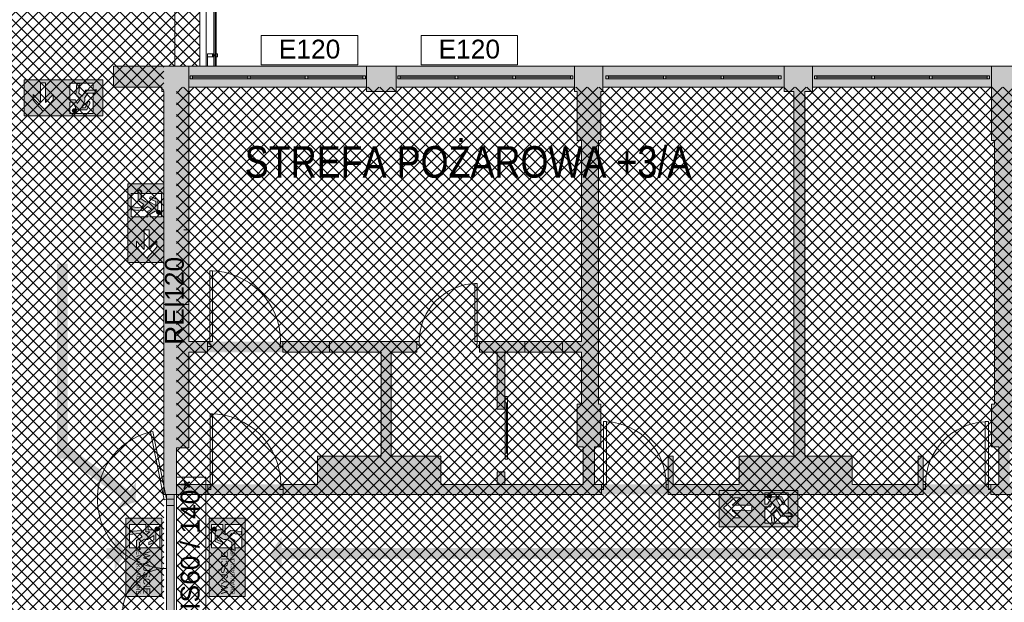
# Paper-space layout 'AP-05 STREFY POŻAROWE I EWAKUACJA - PIETRO 3' of a CAD drawing. Header units: millimetres. Extents: x 0 to 594, y 0 to 450.
# Tile 6 of 12: x 181 to 338, y 270 to 362. Entities that reach past the tile are written whole.
import ezdxf
from ezdxf.xclip import XClip

# ---------------------------------------------------------------- set-up
doc = ezdxf.new("R2010")
doc.units = ezdxf.units.MM
doc.header["$MEASUREMENT"] = 0
doc.header["$XCLIPFRAME"] = 0
doc.linetypes.add('DASHED2', pattern=[375, 250, -125])
for name, color, linetype, lineweight, true_color in [('A_ewakuacja_Nr_pióra__104', 7, 'Continuous', 5, 0x006532), ('A_ewakuacja_Nr_pióra__141', 7, 'Continuous', 5, 0xf2f7f7), ('A_podkład_Nr_pióra__254', 7, 'Continuous', 5, 0xfdfdfd), ('A_ppoż proj_Nr_pióra__104', 7, 'Continuous', 5, 0x006532), ('A_ppoż proj_Nr_pióra__11', 7, 'Continuous', 5, 0xfe6565), ('A_ppoż proj_Nr_pióra__21', 7, 'Continuous', 5, 0xfe9865), ('A_ppoż proj_Nr_pióra__71', 7, 'Continuous', 5, 0xcbfe65)]:
    doc.layers.add(name, color=color, linetype=linetype, lineweight=lineweight, true_color=true_color)
for name, color, linetype, lineweight in [('A_ewakuacja_Nr_pióra__4', 94, 'Continuous', 18), ('A_podkład_Nr_pióra__2', 8, 'Continuous', 13), ('A_ppoż proj_Nr_pióra__1', 7, 'Continuous', 20), ('A_ppoż proj_Nr_pióra__3', 30, 'Continuous', 13), ('A_ppoż proj_Nr_pióra__81', 2, 'Continuous', 5)]:
    doc.layers.add(name, color=color, linetype=linetype, lineweight=lineweight)
doc.layers.add('A_podrys', color=7, linetype='Continuous')
doc.styles.add('STYL_AUTOMATYCZNY_1', font='arial.ttf')
doc.styles.add('STYL_AUTOMATYCZNY_2', font='ARIALN.TTF')
pattern_1 = [(45, (-1568.8778, -183.1554), (-0.9192388, 0.9192388), []), (135, (-1568.8778, -183.1554), (0.9192388, 0.9192388), [])]

# ---------------------------------------------------------------- blocks, each defined once
blk = doc.blocks.new('Rysunek_1_1', base_point=(-1568.88, -183.16))
at = {"layer": 'A_ewakuacja_Nr_pióra__104', "linetype": 'Continuous', "lineweight": 0, "true_color": 0x004c26}
h = blk.add_hatch(color=118, dxfattribs=at)
h.paths.add_polyline_path([(181.81, 347.19), (188.05, 347.19), (188.05, 352.93), (181.81, 352.93)])
h.paths.add_polyline_path([(185.2, 349.31), (186.4, 350.61), (186.4, 349.68), (184.81, 347.93), (183.21, 349.69), (183.21, 350.59), (184.38, 349.31), (184.39, 352.43), (185.2, 352.43)], flags=0)
h = blk.add_hatch(color=118, dxfattribs=at)
h.paths.add_polyline_path([(188.05, 347.19), (194.3, 347.19), (194.3, 352.93), (188.05, 352.93)])
h.paths.add_polyline_path([(189.05, 347.54), (189.05, 349.36), (189.53, 349.36), (189.94, 348.57, 0.414214), (190.36, 348.15), (191.78, 348.15), (192.23, 349.16, 1.257521), (191.89, 349.31), (191.51, 348.48), (190.84, 348.48), (191.33, 349.32), (191.43, 349.5, 0.230447), (191.39, 349.99), (191.94, 350.78), (192.94, 350.78, 0.232729), (193.16, 351.25), (191.63, 351.25), (191.03, 350.34), (190.51, 350.79), (190.65, 352.34), (190.16, 352.34), (190.04, 350.58), (190.71, 349.78), (190.25, 349.14), (189.95, 349.75), (189.06, 349.75), (189.06, 352.37), (192.77, 352.37), (192.77, 351.32), (193.33, 351.32, -0.376362), (193.03, 350.67), (192.77, 350.67), (192.77, 347.54)], flags=0)
for points in [[(189.91, 347.7, 1), (189.63, 348.29, 1)], [(203.36, 332.12, 1), (203.07, 331.53, 1)], [(300.73, 286.87, 1), (300.14, 286.59, 1)], [(203.24, 281.33, 1), (202.62, 281.54, 1)], [(211.75, 281.33, 1), (212.37, 281.54, 1)]]:
    blk.add_hatch(color=118, dxfattribs=at).paths.add_polyline_path(points)
h = blk.add_hatch(color=118, dxfattribs=at)
h.paths.add_polyline_path([(198.28, 336.36), (198.28, 323.86), (204.02, 323.86), (204.02, 336.36)])
h.paths.add_polyline_path([(203.67, 331.11), (201.84, 331.11), (201.84, 331.56), (202.64, 332, 0.414214), (203.05, 332.41), (203.05, 333.84), (202.05, 334.28, 1.14772), (201.9, 333.95), (202.73, 333.56), (202.73, 332.9), (201.88, 333.39), (201.71, 333.49, 0.230447), (201.21, 333.45), (200.43, 334), (200.43, 334.99, 0.304489), (199.96, 335.34), (199.96, 333.69), (200.86, 333.09), (200.41, 332.57), (198.87, 332.71), (198.87, 332.22), (200.63, 332.09), (201.43, 332.77), (202.06, 332.31), (201.46, 332.01), (201.46, 331.11), (198.83, 331.11), (198.83, 334.83), (199.88, 334.83), (199.88, 335.56, -0.24241), (200.54, 335.09), (200.54, 334.83), (203.67, 334.83)], flags=0)
h.paths.add_polyline_path([(201.69, 329.06), (201.69, 325.94), (202.89, 327.24), (202.89, 326.31), (201.3, 324.56), (199.7, 326.31), (199.7, 327.22), (200.88, 325.94), (200.88, 329.06)], flags=0)
h = blk.add_hatch(color=118, dxfattribs=at)
h.paths.add_polyline_path([(304.97, 281.79), (304.97, 287.54), (292.47, 287.54), (292.47, 281.79)])
h.paths.add_polyline_path([(299.72, 287.18), (303.44, 287.18), (303.44, 284.06), (303.7, 284.06, -0.24241), (304.17, 283.4), (303.44, 283.4), (303.44, 282.35), (299.72, 282.35), (299.72, 284.98), (300.62, 284.98), (300.92, 285.58), (301.38, 284.95), (300.7, 284.15), (300.83, 282.39), (301.32, 282.39), (301.18, 283.93), (301.7, 284.38), (302.3, 283.48), (303.95, 283.48, 0.304489), (303.6, 283.95), (302.61, 283.95), (302.06, 284.73, 0.230447), (302.1, 285.23), (302, 285.4), (301.51, 286.25), (302.17, 286.25), (302.56, 285.42, 1.14772), (302.89, 285.57), (302.45, 286.57), (301.02, 286.57, 0.414214), (300.61, 286.16), (300.17, 285.36), (299.72, 285.36)], flags=0)
h.paths.add_polyline_path([(297.67, 285.21), (297.67, 284.4), (294.55, 284.39), (295.83, 283.22), (294.92, 283.22), (293.17, 284.82), (294.92, 286.41), (295.85, 286.41), (294.55, 285.21)], flags=0)
h = blk.add_hatch(color=118, dxfattribs=at)
h.paths.add_polyline_path([(203.73, 283.15), (197.99, 283.15), (197.99, 270.66), (203.73, 270.66)])
h.paths.add_polyline_path([(201.18, 280.96), (201.78, 280.96), (201.15, 280.49), (200.35, 281.17), (198.58, 281.04), (198.58, 280.56), (200.13, 280.7), (200.58, 280.17), (199.67, 279.58), (199.67, 278.15), (200.14, 278.27), (200.14, 279.26), (200.93, 279.82, 0.230447), (201.42, 279.78), (201.6, 279.88), (202.44, 280.37), (202.44, 279.7), (201.62, 279.31), (201.62, 278.91), (202.77, 279.42), (202.77, 280.85, 0.414214), (202.36, 281.27), (201.56, 281.27), (201.56, 282.15), (203.38, 282.15), (203.38, 278.44), (200.26, 278.44), (200.26, 278.18), (199.6, 278), (199.6, 278.44), (198.55, 278.44), (198.55, 282.15), (201.18, 282.15)], flags=0)
h = blk.add_hatch(color=118, dxfattribs=at)
h.paths.add_polyline_path([(211.25, 283.15), (211.25, 270.66), (216.99, 270.66), (216.99, 283.15)])
h.paths.add_polyline_path([(213.81, 280.96), (213.81, 282.15), (216.44, 282.15), (216.44, 278.44), (215.39, 278.44), (215.39, 278), (214.73, 278.18), (214.73, 278.44), (211.6, 278.44), (211.6, 282.15), (213.43, 282.15), (213.43, 281.27), (212.63, 281.27, 0.414214), (212.22, 280.85), (212.22, 279.42), (213.37, 278.91), (213.37, 279.31), (212.54, 279.7), (212.54, 280.37), (213.39, 279.88), (213.56, 279.78, 0.230447), (214.06, 279.82), (214.84, 279.26), (214.84, 278.27), (215.31, 278.15), (215.31, 279.58), (214.4, 280.17), (214.86, 280.7), (216.4, 280.56), (216.4, 281.04), (214.64, 281.17), (213.84, 280.49), (213.21, 280.96)], flags=0)
at = {"layer": 'A_podkład_Nr_pióra__254', "linetype": 'Continuous', "lineweight": 5, "true_color": 0xfdfdfd}
h = blk.add_hatch(color=7, dxfattribs=at)
h.paths.add_polyline_path([(70.72, 260.02), (71.92, 260.02), (71.92, 257.27), (71.92, 227.82), (70.72, 227.82), (70.72, 220.17), (70.72, 132.92), (532.82, 132.92), (539.12, 132.92), (539.12, 201.22), (539.12, 202.27), (539.12, 227.62), (537.92, 227.62), (537.92, 230.07), (537.92, 260.32), (539.12, 260.32), (539.12, 268.17), (539.12, 286.92), (539.12, 355.07), (532.82, 355.07), (504.82, 355.07), (500.42, 355.07), (401.82, 355.07), (372.92, 355.07), (368.32, 355.07), (273.62, 355.07), (269.82, 355.07), (269.42, 355.07), (241.02, 355.07), (236.32, 355.07), (196.02, 355.07), (196.02, 351.77), (203.72, 351.77), (203.72, 351.07), (204.02, 351.07), (204.02, 317.17), (204.02, 301.17), (204.02, 294.37), (204.02, 286.92), (228.52, 286.92), (248.12, 286.92), (284.32, 286.92), (295.62, 286.92), (313.62, 286.92), (335.72, 286.92), (339.42, 286.92), (350.22, 286.92), (361.52, 286.92), (371.62, 286.92), (416.62, 286.92), (427.92, 286.92), (436.12, 286.92), (445.52, 286.92), (456.82, 286.92), (456.82, 288.52), (456.82, 292.82), (456.02, 292.82), (456.02, 288.52), (445.52, 288.52), (445.52, 292.82), (437.72, 292.82), (437.72, 351.07), (438.92, 351.07), (438.92, 351.77), (467.52, 351.77), (467.52, 351.07), (467.82, 351.07), (467.82, 343.27), (468.82, 343.27), (468.82, 301.32), (467.82, 301.32), (467.82, 294.52), (468.82, 294.52), (468.82, 288.52), (467.62, 288.52), (467.62, 286.92), (471.42, 286.92), (471.42, 288.52), (470.62, 288.52), (470.62, 294.52), (471.62, 294.52), (471.62, 301.32), (470.62, 301.32), (470.62, 343.27), (471.62, 343.27), (471.62, 351.07), (471.92, 351.07), (471.92, 351.77), (500.42, 351.77), (500.42, 351.07), (501.82, 351.07), (501.82, 292.72), (493.32, 292.72), (493.32, 288.52), (482.82, 288.52), (482.82, 292.72), (482.02, 292.72), (482.02, 288.52), (482.02, 286.92), (493.32, 286.92), (503.52, 286.92), (520.82, 286.92), (520.82, 288.52), (511.72, 288.52), (511.72, 293.32), (503.52, 293.32), (503.52, 305.22), (511.12, 305.22), (515.82, 305.22), (515.82, 307.92), (514.72, 307.92), (514.72, 306.62), (511.12, 306.62), (511.12, 309.52), (503.52, 309.52), (503.52, 328.67), (507.12, 328.67), (519.12, 328.67), (519.12, 329.67), (507.12, 329.67), (507.12, 333.97), (503.52, 333.97), (503.52, 351.07), (504.82, 351.07), (504.82, 351.77), (532.82, 351.77), (532.82, 286.92), (533.72, 286.92), (533.72, 268.17), (533.72, 264.12), (501.52, 264.12), (501.52, 266.82), (486.22, 266.82), (486.22, 260.32), (501.52, 260.32), (533.72, 260.32), (533.72, 230.07), (533.72, 227.62), (500.82, 227.62), (486.32, 227.62), (486.32, 226.22), (486.12, 226.22), (486.12, 225.62), (486.32, 225.62), (486.32, 221.22), (500.82, 221.22), (500.82, 223.82), (533.72, 223.82), (533.72, 202.27), (533.72, 201.22), (532.82, 201.22), (532.82, 136.22), (504.72, 136.22), (504.72, 136.92), (503.62, 136.92), (503.62, 160.85), (506.67, 160.85), (506.67, 166.74), (503.62, 166.74), (503.62, 178.12), (513.62, 178.12), (514.92, 178.12), (514.96, 178.17), (522.02, 178.17), (522.02, 201.22), (521.17, 201.22), (521.17, 179.22), (515.82, 179.22), (513.62, 179.22), (513.62, 183.22), (503.62, 183.22), (503.62, 195.12), (503.62, 195.22), (510.37, 195.22), (510.37, 201.22), (503.62, 201.22), (493.72, 201.22), (482.42, 201.22), (482.42, 199.62), (482.42, 195.12), (483.22, 195.12), (483.22, 199.62), (493.72, 199.62), (493.72, 195.12), (501.92, 195.12), (501.92, 136.92), (500.12, 136.92), (500.12, 136.22), (471.62, 136.22), (471.62, 136.92), (471.62, 144.72), (470.42, 144.72), (470.42, 186.82), (471.62, 186.82), (471.62, 193.62), (470.32, 193.62), (470.32, 199.62), (471.62, 199.62), (471.62, 201.22), (467.92, 201.22), (467.92, 199.62), (468.62, 199.62), (468.62, 193.62), (467.82, 193.62), (467.82, 186.82), (468.72, 186.82), (468.72, 144.72), (467.82, 144.72), (467.82, 136.92), (467.52, 136.92), (467.52, 136.22), (439.02, 136.22), (439.02, 136.92), (437.72, 136.92), (437.72, 195.42), (445.82, 195.42), (445.82, 199.62), (456.32, 199.62), (456.32, 195.42), (457.12, 195.42), (457.12, 199.62), (457.12, 201.22), (445.82, 201.22), (437.72, 201.22), (427.62, 201.22), (416.32, 201.22), (416.32, 199.62), (416.32, 195.62), (417.12, 195.62), (417.12, 199.62), (427.62, 199.62), (427.62, 195.62), (436.02, 195.62), (436.02, 136.92), (434.52, 136.92), (434.52, 136.22), (406.02, 136.22), (406.02, 136.92), (405.62, 136.92), (405.62, 144.72), (404.62, 144.72), (404.62, 186.82), (405.62, 186.82), (405.62, 193.62), (404.62, 193.62), (404.62, 199.62), (405.52, 199.62), (405.52, 201.22), (401.82, 201.22), (401.82, 199.62), (403.02, 199.62), (403.02, 193.62), (401.82, 193.62), (401.82, 186.82), (403.02, 186.82), (403.02, 175.62), (401.82, 175.62), (401.82, 174.52), (403.02, 174.52), (403.02, 144.72), (401.82, 144.72), (401.82, 136.92), (401.42, 136.92), (401.42, 136.22), (373.02, 136.22), (373.02, 136.92), (371.42, 136.92), (371.42, 174.52), (379.72, 174.52), (379.72, 175.62), (371.42, 175.62), (371.42, 194.82), (389.82, 194.82), (389.82, 175.62), (389.52, 175.62), (389.52, 174.52), (391.02, 174.52), (391.02, 175.62), (391.02, 194.82), (391.02, 201.22), (371.42, 201.22), (362.12, 201.22), (350.82, 201.22), (350.82, 199.62), (350.82, 195.32), (351.62, 195.32), (351.62, 199.62), (362.12, 199.62), (362.12, 195.32), (369.82, 195.32), (369.82, 136.92), (368.72, 136.92), (368.72, 136.22), (340.22, 136.22), (340.22, 136.92), (339.82, 136.92), (339.82, 144.72), (339.32, 144.72), (339.32, 186.82), (339.82, 186.82), (339.82, 193.62), (338.72, 193.62), (338.72, 199.62), (340.02, 199.62), (340.02, 201.22), (336.02, 201.22), (336.02, 199.62), (336.92, 199.62), (336.92, 193.62), (335.92, 193.62), (335.92, 186.82), (336.42, 186.82), (336.42, 144.72), (335.92, 144.72), (335.92, 136.92), (335.62, 136.92), (335.62, 136.22), (307.12, 136.22), (307.12, 136.92), (305.92, 136.92), (305.92, 195.12), (313.92, 195.12), (313.92, 199.62), (324.42, 199.62), (324.42, 195.12), (325.22, 195.12), (325.22, 199.62), (325.22, 201.22), (313.92, 201.22), (295.42, 201.22), (284.12, 201.22), (284.12, 199.62), (284.12, 195.12), (284.92, 195.12), (284.92, 199.62), (295.42, 199.62), (295.42, 195.12), (304.12, 195.12), (304.12, 136.92), (302.72, 136.92), (302.72, 136.22), (274.22, 136.22), (274.22, 136.92), (273.62, 136.92), (273.62, 144.72), (273.12, 144.72), (273.12, 186.82), (273.62, 186.82), (273.62, 193.62), (273.12, 193.62), (273.12, 199.62), (273.32, 199.62), (273.32, 201.22), (269.82, 201.22), (269.82, 199.62), (270.22, 199.62), (270.22, 193.62), (269.82, 193.62), (269.82, 186.82), (270.22, 186.82), (270.22, 144.72), (269.82, 144.72), (269.82, 136.92), (269.82, 136.22), (241.32, 136.22), (241.32, 136.92), (240.22, 136.92), (240.22, 195.42), (247.72, 195.42), (247.72, 199.62), (258.22, 199.62), (258.22, 195.42), (259.02, 195.42), (259.02, 199.62), (259.02, 201.22), (247.72, 201.22), (236.42, 201.22), (236.42, 195.42), (238.62, 195.42), (238.62, 136.92), (236.62, 136.92), (236.62, 136.22), (207.92, 136.22), (207.92, 136.92), (207.82, 136.92), (207.82, 144.72), (205.52, 144.72), (205.52, 186.82), (207.92, 186.82), (207.92, 195.42), (216.82, 195.42), (216.82, 201.22), (216.32, 201.22), (215.72, 201.22), (201.17, 201.22), (188.72, 201.22), (188.72, 199.62), (188.72, 194.41), (189.82, 194.41), (189.82, 199.62), (201.17, 199.62), (201.17, 195.42), (203.92, 195.42), (203.92, 186.82), (203.92, 182.22), (189.82, 182.22), (189.82, 186.61), (188.72, 186.61), (188.72, 182.22), (188.72, 181.12), (203.92, 181.12), (203.92, 144.72), (203.92, 136.92), (203.62, 136.92), (203.62, 136.22), (175.32, 136.22), (175.32, 136.92), (174.12, 136.92), (174.12, 181.12), (179.92, 181.12), (179.92, 182.22), (174.12, 182.22), (174.12, 199.62), (179.92, 199.62), (179.92, 201.22), (170.22, 201.22), (170.22, 199.62), (172.42, 199.62), (172.42, 136.92), (170.92, 136.92), (170.92, 136.22), (142.32, 136.22), (142.32, 136.92), (142.02, 136.92), (142.02, 144.72), (141.02, 144.72), (141.02, 181.52), (149.22, 181.52), (149.22, 178.22), (161.32, 178.22), (161.32, 195.42), (161.32, 199.62), (161.42, 199.62), (161.42, 201.22), (161.32, 201.22), (150.52, 201.22), (150.52, 195.42), (159.72, 195.42), (159.72, 183.12), (149.22, 183.12), (141.02, 183.12), (141.02, 183.92), (141.02, 186.82), (141.92, 186.82), (141.92, 193.62), (138.12, 193.62), (138.12, 190.62), (128.22, 190.62), (128.22, 196.22), (128.22, 196.92), (132.52, 196.92), (132.52, 200.22), (142.72, 200.22), (142.72, 201.22), (132.52, 201.22), (128.22, 201.22), (122.12, 201.22), (122.12, 196.22), (127.02, 196.22), (127.02, 190.62), (122.12, 190.62), (122.12, 183.92), (138.12, 183.92), (139.22, 183.92), (139.22, 144.72), (138.22, 144.72), (138.22, 136.92), (137.92, 136.92), (137.92, 136.22), (109.42, 136.22), (109.42, 136.92), (105.02, 136.92), (105.02, 136.22), (76.12, 136.22), (76.12, 165.42), (101.62, 165.42), (101.62, 195.52), (106.62, 195.52), (106.62, 199.62), (113.32, 199.62), (113.32, 201.22), (106.62, 201.22), (95.62, 201.22), (89.87, 201.22), (89.87, 199.62), (95.62, 199.62), (95.62, 195.52), (100.02, 195.52), (100.02, 166.62), (76.12, 166.62), (76.12, 199.62), (81.07, 199.62), (81.07, 201.22), (76.12, 201.22), (76.12, 220.17), (76.12, 223.52), (109.81, 223.52), (109.81, 220.82), (121.21, 220.82), (121.21, 223.52), (124.3, 223.52), (124.3, 227.12), (121.21, 227.12), (109.81, 227.12), (76.12, 227.12), (76.12, 227.82), (76.12, 257.27), (76.12, 260.02), (120.72, 260.02), (123.42, 260.02), (123.42, 263.62), (120.72, 263.62), (120.72, 267.42), (120.72, 269.52), (119.02, 269.52), (119.02, 267.42), (98.62, 267.42), (98.62, 294.82), (98.62, 295.82), (101.42, 295.82), (101.42, 301.02), (102.42, 301.02), (102.42, 302.22), (101.42, 302.22), (98.62, 302.22), (94.02, 302.22), (94.02, 294.82), (97.02, 294.82), (97.02, 267.42), (76.12, 267.42), (76.12, 285.67), (76.12, 351.07), (76.82, 351.07), (76.82, 351.77), (104.82, 351.77), (104.82, 351.07), (109.12, 351.07), (109.12, 351.77), (137.62, 351.77), (137.62, 351.07), (138.22, 351.07), (138.22, 343.27), (138.22, 302.22), (135.62, 302.22), (135.62, 293.42), (138.22, 293.42), (152.02, 293.42), (162.12, 293.42), (168.92, 293.42), (172.32, 293.42), (172.32, 287.92), (168.97, 287.92), (168.97, 286.32), (173.92, 286.32), (173.92, 293.42), (173.92, 317.57), (172.02, 317.57), (172.02, 300.12), (168.92, 300.12), (168.92, 297.52), (162.12, 297.52), (162.12, 295.22), (152.02, 295.22), (152.02, 301.82), (139.82, 301.82), (139.82, 343.27), (142.02, 343.27), (142.02, 351.77), (170.62, 351.77), (170.62, 351.07), (172.02, 351.07), (172.02, 328.37), (173.92, 328.37), (173.92, 351.07), (175.02, 351.07), (175.02, 355.07), (175.02, 356.17), (175.02, 357.77), (175.02, 364.12), (175.02, 368.36), (175.02, 382.62), (175.02, 383.07), (175.02, 383.87), (175.02, 389.62), (175.02, 396.67), (173.77, 396.67), (172.52, 396.67), (172.52, 390.87), (144.52, 390.87), (144.52, 413.87), (169.02, 413.87), (172.52, 413.87), (172.52, 412.37), (172.52, 411.57), (172.62, 411.57), (172.62, 410.47), (173.12, 410.47), (173.77, 410.47), (175.02, 410.47), (175.02, 412.37), (175.02, 415.12), (175.02, 418.17), (175.02, 419.77), (173.77, 419.77), (173.12, 419.77), (172.62, 419.77), (172.62, 418.97), (173.12, 418.97), (173.12, 418.17), (172.52, 418.17), (172.52, 416.37), (169.02, 416.37), (144.52, 416.37), (144.52, 439.37), (168.62, 439.37), (172.22, 439.37), (172.62, 439.37), (172.62, 433.57), (173.12, 433.57), (173.77, 433.57), (175.02, 433.57), (175.02, 439.37), (175.02, 440.62), (175.02, 441.87), (175.02, 443.37), (173.77, 443.37), (173.12, 443.37), (173.12, 442.57), (172.62, 442.57), (172.52, 442.57), (172.52, 441.87), (172.22, 441.87), (168.62, 441.87), (143.27, 441.87), (142.02, 441.87), (142.02, 440.62), (142.02, 415.12), (142.02, 389.62), (142.02, 382.62), (142.02, 381.37), (143.27, 381.37), (169.02, 381.37), (172.52, 381.37), (172.52, 372.08), (172.52, 368.36), (172.52, 364.12), (172.52, 356.17), (172.52, 355.07), (170.62, 355.07), (76.82, 355.07), (70.72, 355.07), (70.72, 285.67)])
h.paths.add_polyline_path([(144.52, 388.37), (172.52, 388.37), (172.52, 383.87), (169.02, 383.87), (144.52, 383.87)], flags=0)
h.paths.add_polyline_path([(228.52, 288.52), (206.02, 288.52), (206.02, 294.37), (208.02, 294.37), (208.02, 301.17), (208.02, 309.57), (238.62, 309.57), (238.62, 293.02), (228.52, 293.02)], flags=0)
h.paths.add_polyline_path([(208.02, 351.77), (236.32, 351.77), (236.32, 351.07), (241.02, 351.07), (241.02, 351.77), (269.42, 351.77), (269.42, 351.07), (269.82, 351.07), (269.82, 343.27), (270.52, 343.27), (270.52, 311.27), (267.52, 311.27), (261.52, 311.27), (254.32, 311.27), (254.32, 309.57), (257.12, 309.57), (257.12, 300.52), (258.32, 300.52), (258.32, 309.57), (261.52, 309.57), (267.52, 309.57), (270.52, 309.57), (270.52, 301.32), (269.82, 301.32), (269.82, 294.52), (270.82, 294.52), (270.82, 288.52), (258.32, 288.52), (258.32, 290.52), (257.12, 290.52), (257.12, 288.52), (248.12, 288.52), (248.12, 293.02), (240.22, 293.02), (240.22, 309.57), (244.32, 309.57), (244.32, 311.27), (208.02, 311.27), (208.02, 317.17), (208.02, 351.07)], flags=0)
h.paths.add_polyline_path([(272.62, 288.52), (272.62, 294.52), (273.62, 294.52), (273.62, 301.32), (273.22, 301.32), (273.22, 343.27), (273.62, 343.27), (273.62, 351.07), (273.92, 351.07), (273.92, 351.77), (302.82, 351.77), (302.82, 351.07), (304.32, 351.07), (304.32, 293.02), (295.62, 293.02), (295.62, 288.52), (285.12, 288.52), (285.12, 293.02), (284.32, 293.02), (284.32, 288.52)], flags=0)
h.paths.add_polyline_path([(306.12, 293.02), (306.12, 351.07), (307.32, 351.07), (307.32, 351.77), (335.82, 351.77), (335.82, 351.07), (335.82, 343.27), (336.32, 343.27), (336.32, 301.32), (335.82, 301.32), (335.82, 294.52), (337.01, 294.52), (337.01, 288.52), (335.72, 288.52), (324.92, 288.52), (324.92, 293.02), (324.12, 293.02), (324.12, 288.52), (313.62, 288.52), (313.62, 293.02)], flags=0)
h.paths.add_polyline_path([(338.71, 288.52), (338.71, 294.52), (339.62, 294.52), (339.62, 301.32), (339.12, 301.32), (339.12, 343.27), (339.62, 343.27), (339.62, 351.07), (340.12, 351.07), (340.12, 351.77), (368.32, 351.77), (368.32, 351.07), (369.92, 351.07), (369.92, 337.77), (369.92, 293.02), (361.52, 293.02), (361.52, 288.52), (351.02, 288.52), (351.02, 293.02), (350.22, 293.02), (350.22, 288.52), (339.42, 288.52)], flags=0)
h.paths.add_polyline_path([(401.82, 288.52), (371.62, 288.52), (371.62, 337.77), (372.92, 337.77), (372.92, 339.77), (400.97, 339.77), (401.82, 339.77), (401.82, 339.37), (401.82, 301.32), (401.82, 294.52)], flags=0)
h.paths.add_polyline_path([(405.82, 301.32), (403.62, 301.32), (403.62, 339.37), (405.82, 339.37), (405.82, 351.07), (406.52, 351.07), (406.52, 351.77), (435.22, 351.77), (435.22, 351.07), (436.12, 351.07), (436.12, 292.82), (436.12, 292.42), (427.92, 292.42), (427.92, 288.52), (417.42, 288.52), (417.42, 292.42), (416.62, 292.42), (416.62, 288.52), (403.62, 288.52), (403.62, 294.52), (405.82, 294.52)], flags=0)
at = {"layer": 'A_ppoż proj_Nr_pióra__104', "linetype": 'Continuous', "lineweight": 5, "true_color": 0x006532}
for points in [[(188.74, 292.61), (188.74, 323.67), (187.04, 323.67), (187.04, 292.61)], [(187.56, 293.33), (197.58, 286.12), (196.55, 284.68), (199.55, 285.75), (199.61, 288.93), (198.58, 287.5), (188.55, 294.71)], [(194.88, 276.72), (196.19, 276.72), (196.19, 274.95), (197.99, 277.57), (196.19, 280.19), (196.19, 278.42), (194.88, 278.42)], [(222.79, 274.95), (222.79, 276.72), (460.19, 276.72), (460.19, 274.95), (461.99, 277.57), (460.19, 280.19), (460.19, 278.42), (222.79, 278.42), (222.79, 280.19), (220.99, 277.57)]]:
    blk.add_hatch(color=128, dxfattribs=at).paths.add_polyline_path(points)
at = {"layer": 'A_ppoż proj_Nr_pióra__21', "linetype": 'Continuous', "lineweight": 5, "true_color": 0xfe9865}
h = blk.add_hatch(dxfattribs=at)
h.set_pattern_fill('bloczki_betonowe_0001', color=21, style=0, pattern_type=2)
h.set_pattern_definition(pattern_1)
h.paths.add_polyline_path([(206.02, 351.77), (206.02, 266.67), (215.42, 266.67), (246.02, 266.67), (246.02, 221.67), (216.32, 221.67), (216.32, 201.22), (206.02, 201.22), (206.02, 136.22), (533.72, 136.22), (533.72, 227.62), (469.32, 227.62), (469.32, 260.32), (533.72, 260.32), (533.72, 351.77)])
at = {"layer": 'A_ppoż proj_Nr_pióra__3', "linetype": 'Continuous', "lineweight": 0, "true_color": 0x3f2000}
for points in [[(204.47, 266.67), (205.67, 266.67), (205.67, 355.07), (204.47, 355.07)], [(206.02, 355.07), (206.02, 351.77), (272.37, 351.77), (272.37, 355.07)]]:
    blk.add_hatch(color=38, dxfattribs=at).paths.add_polyline_path(points)
at = {"layer": 'A_ppoż proj_Nr_pióra__71', "linetype": 'Continuous', "lineweight": 5, "true_color": 0xcbfe65}
h = blk.add_hatch(dxfattribs=at)
h.set_pattern_fill('bloczki_betonowe_0001', color=71, style=0, pattern_type=2)
h.set_pattern_definition(pattern_1)
h.paths.add_polyline_path([(76.18, 224.62), (76.18, 136.19), (204.68, 136.19), (204.68, 201.22), (215.42, 201.22), (215.42, 264.97), (204.02, 264.97), (204.02, 355.07), (209.77, 355.07), (209.77, 439.37), (173.23, 439.37), (173.23, 353.19), (76.18, 353.19), (76.18, 264.56), (143.73, 264.56), (143.73, 261.41), (165.33, 261.41), (165.33, 228.04), (143.73, 228.04), (143.73, 224.62)])
at = {"layer": 'A_ppoż proj_Nr_pióra__81', "linetype": 'Continuous', "lineweight": 0, "true_color": 0x3f3f00}
blk.add_hatch(color=48, dxfattribs=at).paths.add_polyline_path([(205.87, 286.92), (470.27, 286.92), (470.27, 288.52), (205.87, 288.52)])
at = {"layer": 'A_ewakuacja_Nr_pióra__4', "color": 94, "linetype": 'Continuous', "lineweight": 18, "flags": 128}
for points in [[(188.05, 352.93), (181.81, 352.93), (181.81, 347.19), (188.05, 347.19)], [(188.05, 352.93), (194.3, 352.93), (194.3, 347.19), (188.05, 347.19)], [(197.99, 283.15), (197.99, 270.66), (203.73, 270.66), (203.73, 283.15)], [(203.73, 283.15), (197.99, 283.15)], [(216.99, 283.15), (216.99, 270.66), (211.25, 270.66), (211.25, 283.15)], [(211.25, 283.15), (216.99, 283.15)]]:
    blk.add_lwpolyline(points, dxfattribs=at)
for points in [[(184.39, 352.43), (185.2, 352.43), (185.2, 349.31), (186.4, 350.61), (186.4, 349.68), (184.81, 347.93), (183.21, 349.69), (183.21, 350.59), (184.38, 349.31)], [(204.02, 323.86), (204.02, 336.36), (198.28, 336.36), (198.28, 323.86)], [(200.88, 329.06), (201.69, 329.06), (201.69, 325.94), (202.89, 327.24), (202.89, 326.31), (201.3, 324.56), (199.7, 326.31), (199.7, 327.22), (200.88, 325.94)], [(292.47, 287.54), (304.97, 287.54), (304.97, 281.79), (292.47, 281.79)], [(297.67, 284.4), (297.67, 285.21), (294.55, 285.21), (295.85, 286.41), (294.92, 286.41), (293.17, 284.82), (294.92, 283.22), (295.83, 283.22), (294.55, 284.39)]]:
    blk.add_lwpolyline(points, close=True, dxfattribs=at)
for points in [[(189.06, 352.37), (189.06, 349.75), (189.95, 349.75), (190.25, 349.14), (190.71, 349.78), (190.04, 350.58), (190.16, 352.34), (190.65, 352.34), (190.51, 350.79), (191.03, 350.34), (191.63, 351.25), (193.16, 351.25, -0.232729), (192.94, 350.78), (191.94, 350.78), (191.39, 349.99, -0.230447), (191.43, 349.5), (191.33, 349.32), (190.84, 348.48), (191.51, 348.48), (191.89, 349.31, -1.257521), (192.23, 349.16), (191.78, 348.15), (190.36, 348.15, -0.414214), (189.94, 348.57), (189.53, 349.36), (189.05, 349.36), (189.05, 347.54), (192.77, 347.54), (192.77, 350.67), (193.03, 350.67, 0.376362), (193.33, 351.32), (192.77, 351.32), (192.77, 352.37)], [(198.83, 331.11), (201.46, 331.11), (201.46, 332.01), (202.06, 332.31), (201.43, 332.77), (200.63, 332.09), (198.87, 332.22), (198.87, 332.71), (200.41, 332.57), (200.86, 333.09), (199.96, 333.69), (199.96, 335.34, -0.304489), (200.43, 334.99), (200.43, 334), (201.21, 333.45, -0.230447), (201.71, 333.49), (201.88, 333.39), (202.73, 332.9), (202.73, 333.56), (201.9, 333.95, -1.14772), (202.05, 334.28), (203.05, 333.84), (203.05, 332.41, -0.414214), (202.64, 332), (201.84, 331.56), (201.84, 331.11), (203.67, 331.11), (203.67, 334.83), (200.54, 334.83), (200.54, 335.09, 0.24241), (199.88, 335.56), (199.88, 334.83), (198.83, 334.83)], [(299.72, 282.35), (299.72, 284.98), (300.62, 284.98), (300.92, 285.58), (301.38, 284.95), (300.7, 284.15), (300.83, 282.39), (301.32, 282.39), (301.18, 283.93), (301.7, 284.38), (302.3, 283.48), (303.95, 283.48, 0.304489), (303.6, 283.95), (302.61, 283.95), (302.06, 284.73, 0.230447), (302.1, 285.23), (302, 285.4), (301.51, 286.25), (302.17, 286.25), (302.56, 285.42, 1.14772), (302.89, 285.57), (302.45, 286.57), (301.02, 286.57, 0.414214), (300.61, 286.16), (300.17, 285.36), (299.72, 285.36), (299.72, 287.18), (303.44, 287.18), (303.44, 284.06), (303.7, 284.06, -0.24241), (304.17, 283.4), (303.44, 283.4), (303.44, 282.35)], [(198.55, 282.15), (201.18, 282.15), (201.18, 280.96), (201.78, 280.96), (201.15, 280.49), (200.35, 281.17), (198.58, 281.04), (198.58, 280.56), (200.13, 280.7), (200.58, 280.17), (199.67, 279.58), (199.67, 278.15), (200.14, 278.27), (200.14, 279.26), (200.93, 279.82, 0.230447), (201.42, 279.78), (201.6, 279.88), (202.44, 280.37), (202.44, 279.7), (201.62, 279.31), (201.62, 278.91), (202.77, 279.42), (202.77, 280.85, 0.414214), (202.36, 281.27), (201.56, 281.27), (201.56, 282.15), (203.38, 282.15), (203.38, 278.44), (200.26, 278.44), (200.26, 278.18), (199.6, 278), (199.6, 278.44), (198.55, 278.44)], [(216.44, 282.15), (213.81, 282.15), (213.81, 280.96), (213.21, 280.96), (213.84, 280.49), (214.64, 281.17), (216.4, 281.04), (216.4, 280.56), (214.86, 280.7), (214.4, 280.17), (215.31, 279.58), (215.31, 278.15), (214.84, 278.27), (214.84, 279.26), (214.06, 279.82, -0.230447), (213.56, 279.78), (213.39, 279.88), (212.54, 280.37), (212.54, 279.7), (213.37, 279.31), (213.37, 278.91), (212.22, 279.42), (212.22, 280.85, -0.414214), (212.63, 281.27), (213.43, 281.27), (213.43, 282.15), (211.6, 282.15), (211.6, 278.44), (214.73, 278.44), (214.73, 278.18), (215.39, 278), (215.39, 278.44), (216.44, 278.44)]]:
    blk.add_lwpolyline(points, format="xyb", close=True, dxfattribs=at)
at = {"layer": 'A_ewakuacja_Nr_pióra__4', "color": 94, "linetype": 'Continuous', "lineweight": 18}
for centre in [(189.77, 348), (203.21, 331.83), (300.44, 286.73), (202.93, 281.44), (212.06, 281.44)]:
    blk.add_circle(centre, 0.328, dxfattribs=at)
at = {"layer": 'A_podkład_Nr_pióra__2', "color": 8, "linetype": 'Continuous', "lineweight": 13}
for p, q in [((211.97, 372.08), (211.97, 355.07)), ((212.07, 372.08), (212.07, 355.07)), ((212.27, 372.08), (212.27, 355.07)), ((212.37, 372.08), (212.37, 357.07)), ((211.97, 357.07), (210.97, 357.07)), ((210.97, 357.07), (210.97, 356.57)), ((210.97, 356.57), (211.97, 356.57)), ((210.97, 356.57), (210.97, 356.27)), ((210.97, 356.27), (210.97, 355.07)), ((211.77, 356.57), (211.77, 357.07)), ((211.77, 356.92), (212.37, 356.92)), ((211.77, 356.72), (212.37, 356.72)), ((212.37, 356.57), (212.37, 357.07)), ((212.37, 357.07), (212.57, 357.07)), ((212.37, 356.57), (212.37, 355.07)), ((212.57, 356.57), (212.37, 356.57)), ((212.57, 357.07), (212.57, 356.57)), ((196.02, 355.07), (196.02, 351.77)), ((539.12, 355.07), (196.02, 355.07)), ((208.02, 355.07), (208.02, 329.07)), ((236.32, 355.07), (236.32, 351.07)), ((241.02, 351.07), (241.02, 355.07)), ((269.42, 355.07), (269.42, 351.07)), ((273.92, 351.07), (273.92, 355.07)), ((302.82, 355.07), (302.82, 351.07)), ((307.32, 351.07), (307.32, 355.07)), ((335.82, 355.07), (335.82, 343.27)), ((236.12, 353.57), (208.22, 353.57)), ((208.22, 353.57), (208.22, 353.07)), ((208.22, 353.07), (236.12, 353.07)), ((208.62, 353.57), (208.62, 353.07)), ((208.62, 353.32), (217.39, 353.32)), ((217.39, 353.57), (217.39, 353.07)), ((217.79, 353.57), (217.79, 353.07)), ((217.79, 353.32), (226.55, 353.32)), ((226.55, 353.57), (226.55, 353.07)), ((226.95, 353.57), (226.95, 353.07)), ((226.95, 353.32), (235.72, 353.32)), ((235.72, 353.57), (235.72, 353.07)), ((236.12, 353.07), (236.12, 353.57)), ((269.17, 353.57), (241.27, 353.57)), ((241.27, 353.57), (241.27, 353.07)), ((241.27, 353.07), (269.17, 353.07)), ((241.67, 353.57), (241.67, 353.07)), ((241.67, 353.32), (250.44, 353.32)), ((250.44, 353.57), (250.44, 353.07)), ((250.84, 353.57), (250.84, 353.07)), ((250.84, 353.32), (259.6, 353.32)), ((259.6, 353.57), (259.6, 353.07)), ((260, 353.57), (260, 353.07)), ((260, 353.32), (268.77, 353.32)), ((268.77, 353.57), (268.77, 353.07)), ((269.17, 353.07), (269.17, 353.57)), ((302.32, 353.57), (274.42, 353.57)), ((274.42, 353.57), (274.42, 353.07)), ((274.42, 353.07), (302.32, 353.07)), ((274.82, 353.57), (274.82, 353.07)), ((274.82, 353.32), (283.59, 353.32)), ((283.59, 353.57), (283.59, 353.07)), ((283.99, 353.57), (283.99, 353.07)), ((283.99, 353.32), (292.75, 353.32)), ((292.75, 353.57), (292.75, 353.07)), ((293.15, 353.57), (293.15, 353.07)), ((293.15, 353.32), (301.92, 353.32)), ((301.92, 353.57), (301.92, 353.07)), ((302.32, 353.07), (302.32, 353.57)), ((335.52, 353.57), (307.62, 353.57)), ((307.62, 353.57), (307.62, 353.07)), ((307.62, 353.07), (335.52, 353.07)), ((308.02, 353.57), (308.02, 353.07)), ((308.02, 353.32), (316.79, 353.32)), ((316.79, 353.57), (316.79, 353.07)), ((317.19, 353.57), (317.19, 353.07)), ((317.19, 353.32), (325.95, 353.32)), ((325.95, 353.57), (325.95, 353.07)), ((326.35, 353.57), (326.35, 353.07)), ((326.35, 353.32), (335.12, 353.32)), ((335.12, 353.57), (335.12, 353.07)), ((335.52, 353.07), (335.52, 353.57)), ((196.02, 351.77), (203.72, 351.77)), ((203.72, 351.77), (203.72, 351.07)), ((207.97, 351.77), (236.37, 351.77)), ((241.02, 351.77), (269.42, 351.77)), ((273.92, 351.77), (302.82, 351.77)), ((307.32, 351.77), (335.82, 351.77)), ((203.72, 351.07), (204.02, 351.07)), ((204.02, 351.07), (204.02, 327.97)), ((236.32, 351.07), (241.02, 351.07)), ((269.42, 351.07), (269.82, 351.07)), ((269.82, 351.07), (269.82, 343.27)), ((273.62, 351.07), (273.92, 351.07)), ((273.62, 343.27), (273.62, 351.07)), ((302.82, 351.07), (304.32, 351.07)), ((304.32, 351.07), (304.32, 293.02)), ((306.12, 293.02), (306.12, 351.07)), ((306.12, 351.07), (307.32, 351.07)), ((335.83, 351.07), (335.82, 351.07)), ((269.82, 343.27), (270.52, 343.27)), ((270.52, 343.27), (270.52, 311.27)), ((273.22, 301.32), (273.22, 343.27)), ((273.22, 343.27), (273.62, 343.27)), ((335.82, 343.27), (336.32, 343.27)), ((336.32, 343.27), (336.32, 301.32)), ((208.02, 329.07), (207.22, 329.07)), ((211.38, 322.51), (211.38, 310.87)), ((211.78, 322.51), (211.38, 322.51)), ((211.78, 311.27), (211.78, 322.51)), ((253.54, 311.27), (253.54, 320.51)), ((253.54, 320.51), (253.94, 320.51)), ((253.94, 320.51), (253.94, 310.87)), ((204.02, 317.17), (204.02, 309.67)), ((204.02, 317.17), (208.02, 317.17)), ((208.02, 311.27), (208.02, 317.17)), ((211, 311.27), (208.02, 311.27)), ((211, 311.27), (211.78, 311.27)), ((211, 311.27), (211, 310.47)), ((211, 310.47), (211, 309.57)), ((211.5, 310.47), (211, 310.47)), ((211.38, 310.87), (211.5, 310.87)), ((211.5, 310.87), (211.5, 310.47)), ((222.5, 310.47), (222.5, 310.87)), ((222.5, 310.87), (222.62, 310.87)), ((223, 310.47), (222.5, 310.47)), ((222.62, 310.87), (222.62, 311.27)), ((222.62, 311.27), (223, 311.27)), ((223, 311.27), (223, 310.47)), ((223, 310.47), (223, 309.57)), ((244.32, 311.27), (230.42, 311.27)), ((244.7, 311.27), (244.32, 311.27)), ((244.32, 311.27), (244.32, 310.47)), ((244.32, 310.47), (244.32, 309.57)), ((244.7, 310.87), (244.7, 311.27)), ((244.82, 310.87), (244.7, 310.87)), ((244.82, 310.47), (244.82, 310.87)), ((254.32, 311.27), (253.54, 311.27)), ((253.94, 310.87), (253.82, 310.87)), ((253.82, 310.87), (253.82, 310.47)), ((254.32, 311.27), (254.32, 310.47)), ((254.32, 311.27), (254.32, 309.57)), ((270.52, 311.27), (254.32, 311.27)), ((254.32, 310.47), (254.32, 309.57)), ((261.52, 311.27), (261.52, 309.57)), ((267.52, 311.27), (267.52, 309.57)), ((211, 309.57), (208.02, 309.57)), ((230.42, 309.57), (238.62, 309.57)), ((238.62, 309.57), (238.62, 293.02)), ((240.22, 293.02), (240.22, 309.57)), ((240.22, 309.57), (244.32, 309.57)), ((254.32, 309.57), (270.52, 309.57)), ((270.52, 309.57), (270.52, 301.32)), ((204.02, 302.87), (204.02, 286.92)), ((208.02, 294.37), (208.02, 301.17)), ((258.37, 302.52), (258.37, 292.52)), ((258.77, 302.52), (258.37, 302.52)), ((258.37, 301.52), (258.77, 301.52)), ((258.57, 293.52), (258.57, 301.52)), ((258.77, 292.52), (258.77, 302.52)), ((269.82, 301.32), (269.82, 294.52)), ((270.52, 301.32), (269.82, 301.32)), ((273.62, 301.32), (273.22, 301.32)), ((273.62, 294.52), (273.62, 301.32)), ((335.82, 301.32), (335.82, 294.52)), ((336.32, 301.32), (335.82, 301.32)), ((211.4, 299.76), (211.4, 288.12)), ((211.8, 299.76), (211.4, 299.76)), ((211.8, 288.52), (211.8, 299.76)), ((258.32, 300.52), (257.12, 300.52)), ((274.02, 298.52), (274.02, 287.72)), ((274.02, 298.52), (274.52, 298.52)), ((274.52, 288.52), (274.52, 298.52)), ((335.32, 298.52), (334.82, 298.52)), ((334.82, 288.52), (334.82, 298.52)), ((335.32, 298.52), (335.32, 287.72)), ((202.27, 296.95), (201.88, 296.87)), ((204.08, 286.09), (201.88, 296.87)), ((204.47, 286.17), (202.27, 296.95)), ((206.02, 294.37), (208.02, 294.37)), ((206.02, 288.52), (206.02, 294.37)), ((258.77, 293.52), (258.37, 293.52)), ((269.82, 294.52), (270.82, 294.52)), ((270.82, 294.52), (270.82, 288.52)), ((272.62, 288.52), (272.62, 294.52)), ((272.62, 294.52), (273.62, 294.52)), ((335.82, 294.52), (337.01, 294.52)), ((337.01, 294.52), (337.01, 288.52)), ((238.62, 293.02), (228.52, 293.02)), ((228.52, 293.02), (228.52, 288.52)), ((248.12, 293.02), (240.22, 293.02)), ((248.12, 288.52), (248.12, 293.02)), ((258.37, 292.52), (258.77, 292.52)), ((284.32, 286.92), (284.32, 293.02)), ((285.12, 293.02), (284.32, 293.02)), ((285.12, 288.52), (285.12, 293.02)), ((304.32, 293.02), (295.62, 293.02)), ((295.62, 293.02), (295.62, 288.52)), ((313.62, 293.02), (306.12, 293.02)), ((313.62, 288.52), (313.62, 293.02)), ((324.12, 293.02), (324.12, 288.52)), ((324.92, 293.02), (324.12, 293.02)), ((324.92, 286.92), (324.92, 293.02)), ((258.32, 290.52), (257.12, 290.52)), ((211.02, 288.52), (206.02, 288.52)), ((211.02, 288.52), (211.8, 288.52)), ((211.02, 288.52), (211.02, 287.72)), ((222.64, 288.12), (222.64, 288.52)), ((222.64, 288.52), (223.02, 288.52)), ((223.02, 288.52), (223.02, 287.72)), ((228.52, 288.52), (223.02, 288.52)), ((248.12, 288.52), (257.12, 288.52)), ((258.32, 288.52), (269.81, 288.52)), ((270.82, 288.52), (269.81, 288.52)), ((272.62, 288.52), (274.52, 288.52)), ((273.72, 286.92), (273.72, 288.52)), ((284.32, 288.52), (284.02, 288.52)), ((284.02, 288.52), (284.02, 287.72)), ((295.62, 288.52), (285.12, 288.52)), ((324.12, 288.52), (313.62, 288.52)), ((324.92, 288.52), (325.32, 288.52)), ((325.32, 288.52), (325.32, 287.72)), ((337.01, 288.52), (334.82, 288.52)), ((335.72, 286.92), (335.72, 288.52)), ((204.02, 286.92), (269.82, 286.92)), ((204.47, 265.42), (204.47, 286.92)), ((205.67, 266.67), (205.67, 286.92)), ((211.02, 287.72), (211.02, 286.92)), ((211.52, 287.72), (211.02, 287.72)), ((211.4, 288.12), (211.52, 288.12)), ((211.52, 288.12), (211.52, 287.72)), ((222.52, 287.72), (222.52, 288.12)), ((222.52, 288.12), (222.64, 288.12)), ((223.02, 287.72), (222.52, 287.72)), ((223.02, 287.72), (223.02, 286.92)), ((269.82, 286.92), (273.72, 286.92)), ((274.02, 287.72), (273.72, 287.72)), ((284.02, 287.72), (284.32, 287.72)), ((284.32, 286.92), (324.92, 286.92)), ((325.32, 287.72), (324.92, 287.72)), ((335.32, 287.72), (335.72, 287.72)), ((335.72, 286.92), (339.42, 286.92)), ((204.08, 286.09), (204.47, 286.17)), ((205.67, 286.17), (204.47, 286.17)), ((205.67, 285.17), (204.47, 285.17))]:
    blk.add_line(p, q, dxfattribs=at)
at = {"layer": 'A_podkład_Nr_pióra__2', "color": 8, "linetype": 'DASHED2', "lineweight": 13}
for p, q in [((205.77, 369.67), (205.77, 355.07)), ((209.77, 369.67), (209.77, 355.07)), ((210.77, 368.36), (210.77, 355.07))]:
    blk.add_line(p, q, dxfattribs=at)
at = {"layer": 'A_podkład_Nr_pióra__2', "color": 8, "linetype": 'Continuous', "lineweight": 13, "flags": 128}
for points in [[(204.02, 329.07), (204.02, 317.17)], [(208.02, 317.17), (208.02, 329.07)], [(204.02, 317.17), (208.02, 317.17)], [(230.42, 311.27), (223, 311.27)], [(230.42, 309.57), (230.42, 311.27)], [(267.52, 311.27), (261.52, 311.27)], [(261.52, 311.27), (261.52, 309.57)], [(267.52, 309.57), (267.52, 311.27)], [(204.02, 309.67), (204.02, 302.87)], [(208.02, 301.17), (208.02, 309.57)], [(223, 309.57), (230.42, 309.57)], [(258.32, 309.57), (257.12, 309.57)], [(257.12, 309.57), (257.12, 300.52)], [(258.32, 300.52), (258.32, 309.57)], [(261.52, 309.57), (267.52, 309.57)], [(257.12, 290.52), (257.12, 288.52)], [(258.32, 288.52), (258.32, 290.52)], [(257.12, 288.52), (258.32, 288.52)]]:
    blk.add_lwpolyline(points, dxfattribs=at)
at = {"layer": 'A_podkład_Nr_pióra__2', "color": 8, "linetype": 'Continuous', "lineweight": 13}
for centre, radius, start, end in [((211.38, 311.27), 11.24, 0, 90), ((253.94, 311.27), 9.24, 90, 180), ((211.4, 288.52), 11.24, 0, 90), ((274.02, 288.52), 10, 0, 87.4549), ((335.32, 288.52), 10, 92.5451, 180), ((204.47, 286.17), 11.01, 103.6033, 270), ((204.47, 268.17), 6.99, 90, 258.2364)]:
    blk.add_arc(centre, radius, start, end, dxfattribs=at)
at = {"layer": 'A_ppoż proj_Nr_pióra__1', "color": 7, "linetype": 'Continuous', "lineweight": 20}
for p, q in [((234.93, 360), (219.54, 360)), ((219.54, 360), (219.54, 355.29)), ((234.93, 355.29), (234.93, 360)), ((260.37, 360), (244.98, 360)), ((244.98, 360), (244.98, 355.29)), ((260.37, 355.29), (260.37, 360)), ((219.54, 355.29), (234.93, 355.29)), ((244.98, 355.29), (260.37, 355.29)), ((210.73, 289.67), (206.02, 289.67)), ((206.02, 289.67), (206.02, 265.44)), ((210.73, 265.44), (210.73, 289.67))]:
    blk.add_line(p, q, dxfattribs=at)
at = {"layer": 'A_ewakuacja_Nr_pióra__141', "color": 7, "linetype": 'Continuous', "lineweight": 5, "true_color": 0xf2f7f7, "attachment_point": 5, "style": 'STYL_AUTOMATYCZNY_1'}
for s, insert, char_height, rotation in [('\\A1;{\\pqc;\\fArial|b0|i0|c238|p0;\\W1.000000;WYJŚCIE}', (201.31, 274.48), 1.1, 270), ('\\A1;{\\pqc;\\fArial|b0|i0|c238|p0;\\W1.000000;WYJŚCIE}', (213.67, 274.48), 1.1, 90), ('\\A1;{\\pqc;\\fArial|b0|i0|c238|p0;\\W1.000000;EWAKUACYJNE}', (215.01, 274.48), 0.6454, 90), ('\\A1;{\\pqc;\\fArial|b0|i0|c238|p0;\\W1.000000;EWAKUACYJNE}', (199.98, 274.48), 0.6454, 270)]:
    blk.add_mtext(s, dxfattribs=dict(at, insert=insert, char_height=char_height, rotation=rotation))
at = {"layer": 'A_ppoż proj_Nr_pióra__1', "color": 7, "linetype": 'Continuous', "lineweight": 20, "char_height": 3, "attachment_point": 5, "style": 'STYL_AUTOMATYCZNY_1'}
for insert in [(227.23, 357.79), (252.67, 357.79)]:
    blk.add_mtext('\\A1;{\\pqc;\\fArial|b0|i0|c238|p0;\\W1.000000;E120}', dxfattribs=dict(at, insert=insert))
at = {"layer": 'A_ppoż proj_Nr_pióra__1', "color": 7, "linetype": 'Continuous', "lineweight": 20, "char_height": 3, "attachment_point": 5, "rotation": 90, "style": 'STYL_AUTOMATYCZNY_1'}
for s, insert in [('\\A1;{\\pqc;\\fArial|b0|i0|c238|p0;\\W1.000000;REI120}', (205.73, 317.75)), ('\\A1;{\\pqc;\\fArial|b0|i0|c238|p0;\\W1.000000;EIS60 / 140*}', (208.23, 277.55))]:
    blk.add_mtext(s, dxfattribs=dict(at, insert=insert))
at = {"layer": 'A_ppoż proj_Nr_pióra__11', "color": 11, "linetype": 'Continuous', "lineweight": 5, "true_color": 0xfe6565, "insert": (252.47, 339.82), "char_height": 5, "attachment_point": 5, "style": 'STYL_AUTOMATYCZNY_2'}
blk.add_mtext('\\A1;{\\pqc;\\fArial Narrow|b0|i0|c238|p0;\\W1.000000;STREFA POŻAROWA +3/A}', dxfattribs=at)

psp = doc.layouts.new('AP-05 STREFY POŻAROWE I EWAKUACJA - PIETRO 3')

# ---------------------------------------------------------------- block references
at = {"layer": 'A_podrys', "color": 37, "linetype": 'Continuous', "lineweight": 5, "true_color": 0x656532}
ref = psp.add_blockref('Rysunek_1_1', (-1568.88, -183.16), dxfattribs=at)
XClip(ref).set_block_clipping_path([(42.3692666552, 84.482476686), (554.019266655, 445.1)])

doc.saveas('drawing.dxf')
